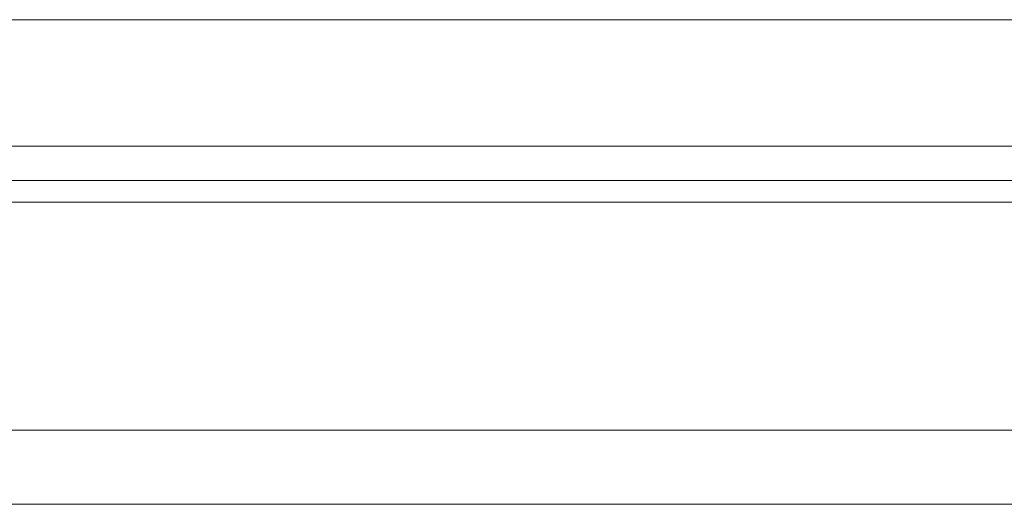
# Model space of a CAD drawing. Header units: millimetres. Extents: x 303 to 565, y 61 to 171.
# Tile 36 of 52: x 507 to 523, y 79 to 87. Entities that reach past the tile are written whole.
import ezdxf

# ---------------------------------------------------------------- set-up
doc = ezdxf.new("R2010")
doc.units = ezdxf.units.MM
doc.layers.add('OUT', color=3, linetype='Continuous')

msp = doc.modelspace()

# ---------------------------------------------------------------- linework, layer by layer
at = {"layer": 'OUT', "color": 0, "linetype": 'Continuous', "lineweight": 15}
for p, q in [((530.028, 87.168), (471.028, 87.168)), ((530.028, 85.118), (471.028, 85.118)), ((565.028, 84.564), (446.086, 84.564)), ((565.028, 84.211), (446.031, 84.211)), ((565.028, 80.518), (444.909, 80.518)), ((565.028, 79.318), (399.028, 79.318))]:
    msp.add_line(p, q, dxfattribs=at)

doc.saveas('drawing.dxf')
